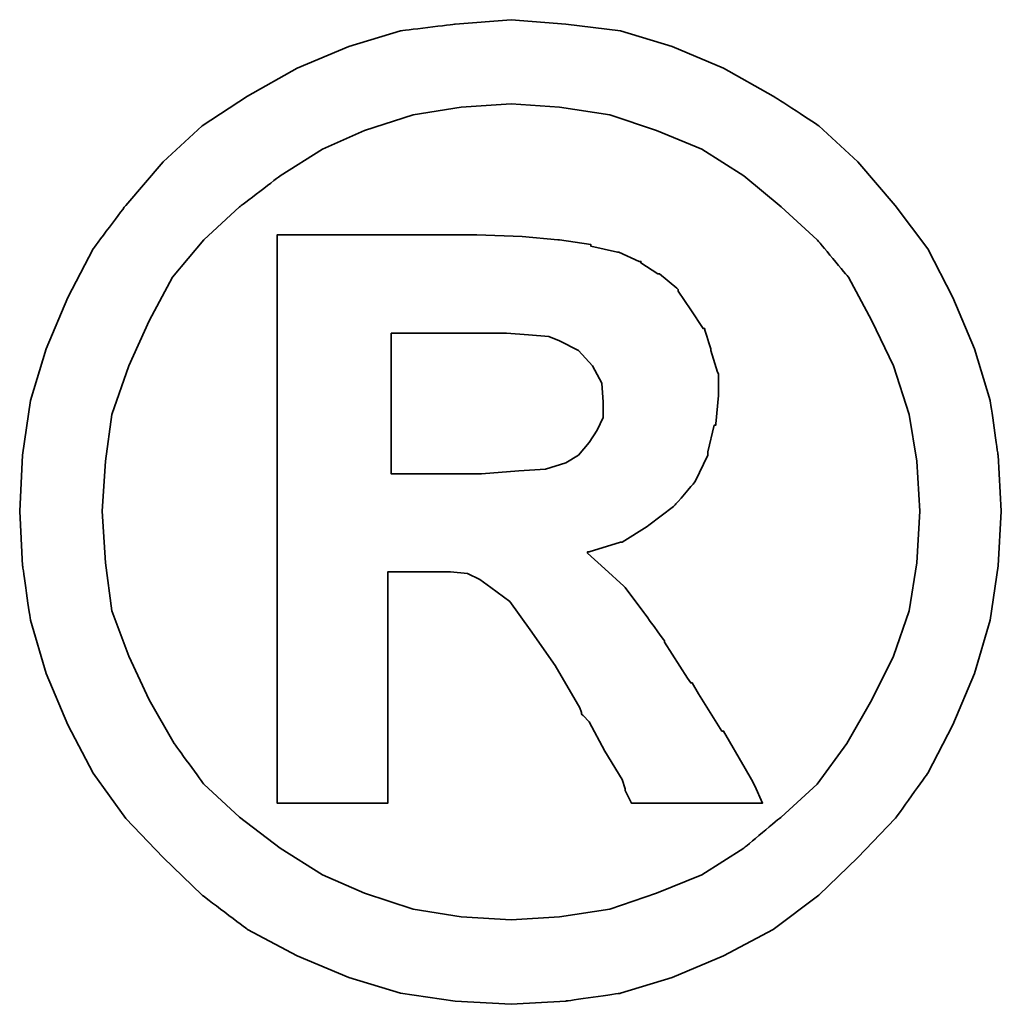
# Model space of a CAD drawing. Extents: x 14 to 593, y 42 to 129.
# Tile 47 of 48: x 178.027 to 178.69, y 89.235 to 89.9. Entities that reach past the tile are written whole.
import ezdxf

# ---------------------------------------------------------------- set-up
doc = ezdxf.new("R2010")
doc.units = 0
doc.header["$LTSCALE"] = 3
doc.header["$MEASUREMENT"] = 0
doc.layers.add('DIM', color=4, linetype='CONTINUOUS')
doc.layers.add('layer 1', color=7, linetype='CONTINUOUS')

# ---------------------------------------------------------------- blocks, each defined once
blk = doc.blocks.new('TBI MOTION logo(完整正式版)')
at = {"layer": 'layer 1', "color": 22, "lineweight": 35}
for points, knots in [([(81.20634, 4.98624), (81.20634, 4.98624), (81.18649, 5.32862), (81.18649, 5.32862), (81.18649, 5.32862), (81.18649, 5.32862), (81.13886, 5.66206), (81.13886, 5.66206), (81.13886, 5.66206), (81.13886, 5.66206), (81.04359, 5.97764), (81.04359, 5.97764), (81.04359, 5.97764), (81.04359, 5.97764), (80.91061, 6.29124), (80.91061, 6.29124), (80.91061, 6.29124), (80.91061, 6.29124), (80.75778, 6.58697), (80.75778, 6.58697), (80.75778, 6.58697), (80.75778, 6.58697), (80.5593, 6.85294), (80.5593, 6.85294), (80.5593, 6.85294), (80.5593, 6.85294), (80.33105, 7.1189), (80.33105, 7.1189), (80.33105, 7.1189), (80.33105, 7.1189), (80.09287, 7.33921), (80.09287, 7.33921), (80.09287, 7.33921), (80.09287, 7.33921), (79.815, 7.51982), (79.815, 7.51982), (79.815, 7.51982), (79.815, 7.51982), (79.51133, 7.69051), (79.51133, 7.69051), (79.51133, 7.69051), (79.51133, 7.69051), (79.19773, 7.8235), (79.19773, 7.8235), (79.19773, 7.8235), (79.19773, 7.8235), (78.88215, 7.91877), (78.88215, 7.91877), (78.88215, 7.91877), (78.88215, 7.91877), (78.54871, 7.95846), (78.54871, 7.95846), (78.54871, 7.95846), (78.54871, 7.95846), (78.21526, 7.98625), (78.21526, 7.98625), (78.21526, 7.98625), (78.21526, 7.98625), (77.87388, 7.95846), (77.87388, 7.95846), (77.87388, 7.95846), (77.87388, 7.95846), (77.54044, 7.91877), (77.54044, 7.91877), (77.54044, 7.91877), (77.54044, 7.91877), (77.22485, 7.8235), (77.22485, 7.8235), (77.22485, 7.8235), (77.22485, 7.8235), (76.91027, 7.69051), (76.91027, 7.69051), (76.91027, 7.69051), (76.91027, 7.69051), (76.6056, 7.51982), (76.6056, 7.51982), (76.6056, 7.51982), (76.6056, 7.51982), (76.32972, 7.33921), (76.32972, 7.33921), (76.32972, 7.33921), (76.32972, 7.33921), (76.09154, 7.1189), (76.09154, 7.1189), (76.09154, 7.1189), (76.09154, 7.1189), (75.86329, 6.85294), (75.86329, 6.85294), (75.86329, 6.85294), (75.86329, 6.85294), (75.66382, 6.58697), (75.66382, 6.58697), (75.66382, 6.58697), (75.66382, 6.58697), (75.51099, 6.29124), (75.51099, 6.29124), (75.51099, 6.29124), (75.51099, 6.29124), (75.37702, 5.97764), (75.37702, 5.97764), (75.37702, 5.97764), (75.37702, 5.97764), (75.28175, 5.66206), (75.28175, 5.66206), (75.28175, 5.66206), (75.28175, 5.66206), (75.23411, 5.32862), (75.23411, 5.32862), (75.23411, 5.32862), (75.23411, 5.32862), (75.21625, 4.98624), (75.21625, 4.98624), (75.21625, 4.98624), (75.21625, 4.98624), (75.23411, 4.6528), (75.23411, 4.6528), (75.23411, 4.6528), (75.23411, 4.6528), (75.28175, 4.32035), (75.28175, 4.32035), (75.28175, 4.32035), (75.28175, 4.32035), (75.37702, 3.99583), (75.37702, 3.99583), (75.37702, 3.99583), (75.37702, 3.99583), (75.51099, 3.68224), (75.51099, 3.68224), (75.51099, 3.68224), (75.51099, 3.68224), (75.66382, 3.38749), (75.66382, 3.38749), (75.66382, 3.38749), (75.66382, 3.38749), (75.86329, 3.10963), (75.86329, 3.10963), (75.86329, 3.10963), (75.86329, 3.10963), (76.09154, 2.87145), (76.09154, 2.87145), (76.09154, 2.87145), (76.09154, 2.87145), (76.32972, 2.6432), (76.32972, 2.6432), (76.32972, 2.6432), (76.32972, 2.6432), (76.6056, 2.43381), (76.6056, 2.43381), (76.6056, 2.43381), (76.6056, 2.43381), (76.91027, 2.27205), (76.91027, 2.27205), (76.91027, 2.27205), (76.91027, 2.27205), (77.22485, 2.13906), (77.22485, 2.13906), (77.22485, 2.13906), (77.22485, 2.13906), (77.54044, 2.0438), (77.54044, 2.0438), (77.54044, 2.0438), (77.54044, 2.0438), (77.87388, 1.99616), (77.87388, 1.99616), (77.87388, 1.99616), (77.87388, 1.99616), (78.21526, 1.97631), (78.21526, 1.97631), (78.21526, 1.97631), (78.21526, 1.97631), (78.54871, 1.99616), (78.54871, 1.99616), (78.54871, 1.99616), (78.54871, 1.99616), (78.88215, 2.0438), (78.88215, 2.0438), (78.88215, 2.0438), (78.88215, 2.0438), (79.19773, 2.13906), (79.19773, 2.13906), (79.19773, 2.13906), (79.19773, 2.13906), (79.51133, 2.27205), (79.51133, 2.27205), (79.51133, 2.27205), (79.51133, 2.27205), (79.815, 2.43381), (79.815, 2.43381), (79.815, 2.43381), (79.815, 2.43381), (80.09287, 2.6432), (80.09287, 2.6432), (80.09287, 2.6432), (80.09287, 2.6432), (80.33105, 2.87145), (80.33105, 2.87145), (80.33105, 2.87145), (80.33105, 2.87145), (80.5593, 3.10963), (80.5593, 3.10963), (80.5593, 3.10963), (80.5593, 3.10963), (80.75778, 3.38749), (80.75778, 3.38749), (80.75778, 3.38749), (80.75778, 3.38749), (80.91061, 3.68224), (80.91061, 3.68224), (80.91061, 3.68224), (80.91061, 3.68224), (81.04359, 3.99583), (81.04359, 3.99583), (81.04359, 3.99583), (81.04359, 3.99583), (81.13886, 4.32035), (81.13886, 4.32035), (81.13886, 4.32035), (81.13886, 4.32035), (81.18649, 4.6528), (81.18649, 4.6528), (81.18649, 4.6528), (81.18649, 4.6528), (81.20634, 4.98624), (81.20634, 4.98624)], [0, 0, 0, 0, 0.0178571, 0.0178571, 0.0178571, 0.0178572, 0.0357143, 0.0357143, 0.0357143, 0.0357143, 0.0535714, 0.0535714, 0.0535714, 0.0535714, 0.0714286, 0.0714286, 0.0714286, 0.0714286, 0.0892857, 0.0892857, 0.0892857, 0.0892857, 0.1071429, 0.1071429, 0.1071429, 0.1071429, 0.125, 0.125, 0.125, 0.125, 0.1428571, 0.1428571, 0.1428571, 0.1428572, 0.1607143, 0.1607143, 0.1607143, 0.1607143, 0.1785714, 0.1785714, 0.1785714, 0.1785714, 0.1964286, 0.1964286, 0.1964286, 0.1964286, 0.2142857, 0.2142857, 0.2142857, 0.2142857, 0.2321429, 0.2321429, 0.2321429, 0.2321429, 0.25, 0.25, 0.25, 0.25, 0.2678571, 0.2678571, 0.2678571, 0.2678572, 0.2857143, 0.2857143, 0.2857143, 0.2857143, 0.3035714, 0.3035714, 0.3035714, 0.3035714, 0.3214286, 0.3214286, 0.3214286, 0.3214286, 0.3392857, 0.3392857, 0.3392857, 0.3392857, 0.3571429, 0.3571429, 0.3571429, 0.3571429, 0.375, 0.375, 0.375, 0.375, 0.3928571, 0.3928571, 0.3928571, 0.3928572, 0.4107143, 0.4107143, 0.4107143, 0.4107143, 0.4285714, 0.4285714, 0.4285714, 0.4285714, 0.4464286, 0.4464286, 0.4464286, 0.4464286, 0.4642857, 0.4642857, 0.4642857, 0.4642857, 0.4821429, 0.4821429, 0.4821429, 0.4821429, 0.5, 0.5, 0.5, 0.5, 0.5178571, 0.5178571, 0.5178571, 0.5178572, 0.5357143, 0.5357143, 0.5357143, 0.5357143, 0.5535714, 0.5535714, 0.5535714, 0.5535714, 0.5714286, 0.5714286, 0.5714286, 0.5714286, 0.5892857, 0.5892857, 0.5892857, 0.5892857, 0.6071429, 0.6071429, 0.6071429, 0.6071429, 0.625, 0.625, 0.625, 0.625, 0.6428571, 0.6428571, 0.6428571, 0.6428572, 0.6607143, 0.6607143, 0.6607143, 0.6607143, 0.6785714, 0.6785714, 0.6785714, 0.6785714, 0.6964286, 0.6964286, 0.6964286, 0.6964286, 0.7142857, 0.7142857, 0.7142857, 0.7142857, 0.7321429, 0.7321429, 0.7321429, 0.7321429, 0.75, 0.75, 0.75, 0.75, 0.7678571, 0.7678571, 0.7678571, 0.7678572, 0.7857143, 0.7857143, 0.7857143, 0.7857143, 0.8035714, 0.8035714, 0.8035714, 0.8035714, 0.8214286, 0.8214286, 0.8214286, 0.8214286, 0.8392857, 0.8392857, 0.8392857, 0.8392857, 0.8571429, 0.8571429, 0.8571429, 0.8571429, 0.875, 0.875, 0.875, 0.875, 0.8928571, 0.8928571, 0.8928571, 0.8928572, 0.9107143, 0.9107143, 0.9107143, 0.9107143, 0.9285714, 0.9285714, 0.9285714, 0.9285714, 0.9464286, 0.9464286, 0.9464286, 0.9464286, 0.9642857, 0.9642857, 0.9642857, 0.9642857, 0.9821429, 0.9821429, 0.9821429, 0.9821429, 1, 1, 1, 1]), ([(80.71014, 4.98624), (80.71014, 4.98624), (80.69129, 5.29091), (80.69129, 5.29091), (80.69129, 5.29091), (80.69129, 5.29091), (80.64464, 5.57672), (80.64464, 5.57672), (80.64464, 5.57672), (80.64464, 5.57672), (80.54937, 5.87245), (80.54937, 5.87245), (80.54937, 5.87245), (80.54937, 5.87245), (80.41639, 6.14833), (80.41639, 6.14833), (80.41639, 6.14833), (80.41639, 6.14833), (80.27349, 6.41429), (80.27349, 6.41429), (80.27349, 6.41429), (80.27349, 6.41429), (80.08295, 6.64255), (80.08295, 6.64255), (80.08295, 6.64255), (80.08295, 6.64255), (79.86264, 6.84301), (79.86264, 6.84301), (79.86264, 6.84301), (79.86264, 6.84301), (79.63439, 7.03355), (79.63439, 7.03355), (79.63439, 7.03355), (79.63439, 7.03355), (79.37835, 7.1963), (79.37835, 7.1963), (79.37835, 7.1963), (79.37835, 7.1963), (79.10246, 7.30944), (79.10246, 7.30944), (79.10246, 7.30944), (79.10246, 7.30944), (78.81665, 7.40471), (78.81665, 7.40471), (78.81665, 7.40471), (78.81665, 7.40471), (78.511, 7.45234), (78.511, 7.45234), (78.511, 7.45234), (78.511, 7.45234), (78.21526, 7.47219), (78.21526, 7.47219), (78.21526, 7.47219), (78.21526, 7.47219), (77.9106, 7.45234), (77.9106, 7.45234), (77.9106, 7.45234), (77.9106, 7.45234), (77.61685, 7.40471), (77.61685, 7.40471), (77.61685, 7.40471), (77.61685, 7.40471), (77.32012, 7.30944), (77.32012, 7.30944), (77.32012, 7.30944), (77.32012, 7.30944), (77.06309, 7.1963), (77.06309, 7.1963), (77.06309, 7.1963), (77.06309, 7.1963), (76.80606, 7.03355), (76.80606, 7.03355), (76.80606, 7.03355), (76.80606, 7.03355), (76.55797, 6.84301), (76.55797, 6.84301), (76.55797, 6.84301), (76.55797, 6.84301), (76.34063, 6.64255), (76.34063, 6.64255), (76.34063, 6.64255), (76.34063, 6.64255), (76.1491, 6.41429), (76.1491, 6.41429), (76.1491, 6.41429), (76.1491, 6.41429), (76.0062, 6.14833), (76.0062, 6.14833), (76.0062, 6.14833), (76.0062, 6.14833), (75.88314, 5.87245), (75.88314, 5.87245), (75.88314, 5.87245), (75.88314, 5.87245), (75.77794, 5.57672), (75.77794, 5.57672), (75.77794, 5.57672), (75.77794, 5.57672), (75.73924, 5.29091), (75.73924, 5.29091), (75.73924, 5.29091), (75.73924, 5.29091), (75.72039, 4.98624), (75.72039, 4.98624), (75.72039, 4.98624), (75.72039, 4.98624), (75.73924, 4.67165), (75.73924, 4.67165), (75.73924, 4.67165), (75.73924, 4.67165), (75.77794, 4.37791), (75.77794, 4.37791), (75.77794, 4.37791), (75.77794, 4.37791), (75.88314, 4.10102), (75.88314, 4.10102), (75.88314, 4.10102), (75.88314, 4.10102), (76.0062, 3.83407), (76.0062, 3.83407), (76.0062, 3.83407), (76.0062, 3.83407), (76.15902, 3.56811), (76.15902, 3.56811), (76.15902, 3.56811), (76.15902, 3.56811), (76.34063, 3.32001), (76.34063, 3.32001), (76.34063, 3.32001), (76.34063, 3.32001), (76.55797, 3.11955), (76.55797, 3.11955), (76.55797, 3.11955), (76.55797, 3.11955), (76.80606, 2.92901), (76.80606, 2.92901), (76.80606, 2.92901), (76.80606, 2.92901), (77.06309, 2.76725), (77.06309, 2.76725), (77.06309, 2.76725), (77.06309, 2.76725), (77.32012, 2.65412), (77.32012, 2.65412), (77.32012, 2.65412), (77.32012, 2.65412), (77.61685, 2.55786), (77.61685, 2.55786), (77.61685, 2.55786), (77.61685, 2.55786), (77.9106, 2.51022), (77.9106, 2.51022), (77.9106, 2.51022), (77.9106, 2.51022), (78.21526, 2.49137), (78.21526, 2.49137), (78.21526, 2.49137), (78.21526, 2.49137), (78.511, 2.51022), (78.511, 2.51022), (78.511, 2.51022), (78.511, 2.51022), (78.81665, 2.55786), (78.81665, 2.55786), (78.81665, 2.55786), (78.81665, 2.55786), (79.10246, 2.65412), (79.10246, 2.65412), (79.10246, 2.65412), (79.10246, 2.65412), (79.37835, 2.76725), (79.37835, 2.76725), (79.37835, 2.76725), (79.37835, 2.76725), (79.63439, 2.92901), (79.63439, 2.92901), (79.63439, 2.92901), (79.63439, 2.92901), (79.86264, 3.11955), (79.86264, 3.11955), (79.86264, 3.11955), (79.86264, 3.11955), (80.08295, 3.32001), (80.08295, 3.32001), (80.08295, 3.32001), (80.08295, 3.32001), (80.26356, 3.56811), (80.26356, 3.56811), (80.26356, 3.56811), (80.26356, 3.56811), (80.41639, 3.83407), (80.41639, 3.83407), (80.41639, 3.83407), (80.41639, 3.83407), (80.54937, 4.10102), (80.54937, 4.10102), (80.54937, 4.10102), (80.54937, 4.10102), (80.64464, 4.37791), (80.64464, 4.37791), (80.64464, 4.37791), (80.64464, 4.37791), (80.69129, 4.67165), (80.69129, 4.67165), (80.69129, 4.67165), (80.69129, 4.67165), (80.71014, 4.98624), (80.71014, 4.98624)], [0, 0, 0, 0, 0.0192308, 0.0192308, 0.0192308, 0.0192308, 0.0384615, 0.0384615, 0.0384615, 0.0384615, 0.0576923, 0.0576923, 0.0576923, 0.0576923, 0.0769231, 0.0769231, 0.0769231, 0.0769231, 0.0961538, 0.0961538, 0.0961538, 0.0961539, 0.1153846, 0.1153846, 0.1153846, 0.1153846, 0.1346154, 0.1346154, 0.1346154, 0.1346154, 0.1538462, 0.1538462, 0.1538462, 0.1538462, 0.1730769, 0.1730769, 0.1730769, 0.1730769, 0.1923077, 0.1923077, 0.1923077, 0.1923077, 0.2115385, 0.2115385, 0.2115385, 0.2115385, 0.2307692, 0.2307692, 0.2307692, 0.2307692, 0.25, 0.25, 0.25, 0.25, 0.2692308, 0.2692308, 0.2692308, 0.2692308, 0.2884615, 0.2884615, 0.2884615, 0.2884615, 0.3076923, 0.3076923, 0.3076923, 0.3076923, 0.3269231, 0.3269231, 0.3269231, 0.3269231, 0.3461538, 0.3461538, 0.3461538, 0.3461539, 0.3653846, 0.3653846, 0.3653846, 0.3653846, 0.3846154, 0.3846154, 0.3846154, 0.3846154, 0.4038462, 0.4038462, 0.4038462, 0.4038462, 0.4230769, 0.4230769, 0.4230769, 0.4230769, 0.4423077, 0.4423077, 0.4423077, 0.4423077, 0.4615385, 0.4615385, 0.4615385, 0.4615385, 0.4807692, 0.4807692, 0.4807692, 0.4807692, 0.5, 0.5, 0.5, 0.5, 0.5192308, 0.5192308, 0.5192308, 0.5192308, 0.5384615, 0.5384615, 0.5384615, 0.5384615, 0.5576923, 0.5576923, 0.5576923, 0.5576923, 0.5769231, 0.5769231, 0.5769231, 0.5769231, 0.5961538, 0.5961538, 0.5961538, 0.5961539, 0.6153846, 0.6153846, 0.6153846, 0.6153846, 0.6346154, 0.6346154, 0.6346154, 0.6346154, 0.6538462, 0.6538462, 0.6538462, 0.6538462, 0.6730769, 0.6730769, 0.6730769, 0.6730769, 0.6923077, 0.6923077, 0.6923077, 0.6923077, 0.7115385, 0.7115385, 0.7115385, 0.7115385, 0.7307692, 0.7307692, 0.7307692, 0.7307692, 0.75, 0.75, 0.75, 0.75, 0.7692308, 0.7692308, 0.7692308, 0.7692308, 0.7884615, 0.7884615, 0.7884615, 0.7884615, 0.8076923, 0.8076923, 0.8076923, 0.8076923, 0.8269231, 0.8269231, 0.8269231, 0.8269231, 0.8461538, 0.8461538, 0.8461538, 0.8461539, 0.8653846, 0.8653846, 0.8653846, 0.8653846, 0.8846154, 0.8846154, 0.8846154, 0.8846154, 0.9038462, 0.9038462, 0.9038462, 0.9038462, 0.9230769, 0.9230769, 0.9230769, 0.9230769, 0.9423077, 0.9423077, 0.9423077, 0.9423077, 0.9615385, 0.9615385, 0.9615385, 0.9615385, 0.9807692, 0.9807692, 0.9807692, 0.9807692, 1, 1, 1, 1]), ([(76.78721, 3.2823), (76.78721, 3.2823), (76.78721, 3.32001), (76.78721, 3.32001), (76.78721, 3.32001), (76.78721, 3.32001), (76.78721, 3.42422), (76.78721, 3.42422), (76.78721, 3.42422), (76.78721, 3.42422), (76.78721, 3.59689), (76.78721, 3.59689), (76.78721, 3.59689), (76.78721, 3.59689), (76.78721, 3.80529), (76.78721, 3.80529), (76.78721, 3.80529), (76.78721, 3.80529), (76.78721, 4.0524), (76.78721, 4.0524), (76.78721, 4.0524), (76.78721, 4.0524), (76.78721, 4.32035), (76.78721, 4.32035), (76.78721, 4.32035), (76.78721, 4.32035), (76.78721, 4.92868), (76.78721, 4.92868), (76.78721, 4.92868), (76.78721, 4.92868), (76.78721, 5.53801), (76.78721, 5.53801), (76.78721, 5.53801), (76.78721, 5.53801), (76.78721, 5.82482), (76.78721, 5.82482), (76.78721, 5.82482), (76.78721, 5.82482), (76.78721, 6.07291), (76.78721, 6.07291), (76.78721, 6.07291), (76.78721, 6.07291), (76.78721, 6.30017), (76.78721, 6.30017), (76.78721, 6.30017), (76.78721, 6.30017), (76.78721, 6.45399), (76.78721, 6.45399), (76.78721, 6.45399), (76.78721, 6.45399), (76.78721, 6.5572), (76.78721, 6.5572), (76.78721, 6.5572), (76.78721, 6.5572), (76.78721, 6.59689), (76.78721, 6.59689), (76.78721, 6.59689), (76.78721, 6.59689), (76.78721, 6.67232), (76.78721, 6.67232), (76.78721, 6.67232), (76.78721, 6.67232), (76.8537, 6.67232), (76.8537, 6.67232), (76.8537, 6.67232), (76.8537, 6.67232), (76.87355, 6.67232), (76.87355, 6.67232), (76.87355, 6.67232), (76.87355, 6.67232), (76.91027, 6.67232), (76.91027, 6.67232), (76.91027, 6.67232), (76.91027, 6.67232), (77.04424, 6.67232), (77.04424, 6.67232), (77.04424, 6.67232), (77.04424, 6.67232), (77.22485, 6.67232), (77.22485, 6.67232), (77.22485, 6.67232), (77.22485, 6.67232), (77.43524, 6.67232), (77.43524, 6.67232), (77.43524, 6.67232), (77.43524, 6.67232), (77.65357, 6.67232), (77.65357, 6.67232), (77.65357, 6.67232), (77.65357, 6.67232), (77.82625, 6.67232), (77.82625, 6.67232), (77.82625, 6.67232), (77.82625, 6.67232), (77.94037, 6.67232), (77.94037, 6.67232), (77.94037, 6.67232), (77.94037, 6.67232), (77.97709, 6.67232), (77.97709, 6.67232), (77.97709, 6.67232), (77.97709, 6.67232), (77.99694, 6.67232), (77.99694, 6.67232), (77.99694, 6.67232), (77.99694, 6.67232), (78.00686, 6.67232), (78.00686, 6.67232), (78.00686, 6.67232), (78.00686, 6.67232), (78.28275, 6.6624), (78.28275, 6.6624), (78.28275, 6.6624), (78.28275, 6.6624), (78.50107, 6.64255), (78.50107, 6.64255), (78.50107, 6.64255), (78.50107, 6.64255), (78.511, 6.64255), (78.511, 6.64255), (78.511, 6.64255), (78.511, 6.64255), (78.70154, 6.61476), (78.70154, 6.61476), (78.70154, 6.61476), (78.70154, 6.61476), (78.70154, 6.60483), (78.70154, 6.60483), (78.70154, 6.60483), (78.70154, 6.60483), (78.86429, 6.56713), (78.86429, 6.56713), (78.86429, 6.56713), (78.86429, 6.56713), (78.87223, 6.56713), (78.87223, 6.56713), (78.87223, 6.56713), (78.87223, 6.56713), (78.99727, 6.51056), (78.99727, 6.51056), (78.99727, 6.51056), (78.99727, 6.51056), (79.00719, 6.51056), (79.00719, 6.51056), (79.00719, 6.51056), (79.00719, 6.51056), (79.00719, 6.50162), (79.00719, 6.50162), (79.00719, 6.50162), (79.00719, 6.50162), (79.1104, 6.43415), (79.1104, 6.43415), (79.1104, 6.43415), (79.1104, 6.43415), (79.12132, 6.43415), (79.12132, 6.43415), (79.12132, 6.43415), (79.12132, 6.43415), (79.22552, 6.34781), (79.22552, 6.34781), (79.22552, 6.34781), (79.22552, 6.34781), (79.23544, 6.33888), (79.23544, 6.33888), (79.23544, 6.33888), (79.23544, 6.33888), (79.23544, 6.32895), (79.23544, 6.32895), (79.23544, 6.32895), (79.23544, 6.32895), (79.31087, 6.21483), (79.31087, 6.21483), (79.31087, 6.21483), (79.31087, 6.21483), (79.38629, 6.1007), (79.38629, 6.1007), (79.38629, 6.1007), (79.38629, 6.1007), (79.3972, 6.1007), (79.3972, 6.1007), (79.3972, 6.1007), (79.3972, 6.1007), (79.3972, 6.09078), (79.3972, 6.09078), (79.3972, 6.09078), (79.3972, 6.09078), (79.43392, 5.97764), (79.43392, 5.97764), (79.43392, 5.97764), (79.43392, 5.97764), (79.43392, 5.96772), (79.43392, 5.96772), (79.43392, 5.96772), (79.43392, 5.96772), (79.47362, 5.83474), (79.47362, 5.83474), (79.47362, 5.83474), (79.47362, 5.83474), (79.48156, 5.82482), (79.48156, 5.82482), (79.48156, 5.82482), (79.48156, 5.82482), (79.48156, 5.69977), (79.48156, 5.69977), (79.48156, 5.69977), (79.48156, 5.69977), (79.48156, 5.69183), (79.48156, 5.69183), (79.48156, 5.69183), (79.48156, 5.69183), (79.4637, 5.51915), (79.4637, 5.51915), (79.4637, 5.51915), (79.4637, 5.51915), (79.4637, 5.51122), (79.4637, 5.51122), (79.4637, 5.51122), (79.4637, 5.51122), (79.45377, 5.51122), (79.45377, 5.51122), (79.45377, 5.51122), (79.45377, 5.51122), (79.41507, 5.34847), (79.41507, 5.34847), (79.41507, 5.34847), (79.41507, 5.34847), (79.41507, 5.33854), (79.41507, 5.33854), (79.41507, 5.33854), (79.41507, 5.33854), (79.41507, 5.32862), (79.41507, 5.32862), (79.41507, 5.32862), (79.41507, 5.32862), (79.33865, 5.16785), (79.33865, 5.16785), (79.33865, 5.16785), (79.33865, 5.16785), (79.33071, 5.15693), (79.33071, 5.15693), (79.33071, 5.15693), (79.33071, 5.15693), (79.2156, 5.02495), (79.2156, 5.02495), (79.2156, 5.02495), (79.2156, 5.02495), (79.20567, 5.01502), (79.20567, 5.01502), (79.20567, 5.01502), (79.20567, 5.01502), (79.05483, 4.89991), (79.05483, 4.89991), (79.05483, 4.89991), (79.05483, 4.89991), (79.04491, 4.89197), (79.04491, 4.89197), (79.04491, 4.89197), (79.04491, 4.89197), (78.89208, 4.7967), (78.89208, 4.7967), (78.89208, 4.7967), (78.89208, 4.7967), (78.88215, 4.7967), (78.88215, 4.7967), (78.88215, 4.7967), (78.88215, 4.7967), (78.69161, 4.73913), (78.69161, 4.73913), (78.69161, 4.73913), (78.69161, 4.73913), (78.68169, 4.73913), (78.68169, 4.73913), (78.68169, 4.73913), (78.68169, 4.73913), (78.68169, 4.72921), (78.68169, 4.72921), (78.68169, 4.72921), (78.68169, 4.72921), (78.78688, 4.63394), (78.78688, 4.63394), (78.78688, 4.63394), (78.78688, 4.63394), (78.902, 4.52875), (78.902, 4.52875), (78.902, 4.52875), (78.902, 4.52875), (78.91093, 4.52081), (78.91093, 4.52081), (78.91093, 4.52081), (78.91093, 4.52081), (79.02506, 4.36798), (79.02506, 4.36798), (79.02506, 4.36798), (79.02506, 4.36798), (79.1501, 4.1953), (79.1501, 4.1953), (79.1501, 4.1953), (79.1501, 4.1953), (79.1501, 4.18736), (79.1501, 4.18736), (79.1501, 4.18736), (79.1501, 4.18736), (79.29201, 3.96705), (79.29201, 3.96705), (79.29201, 3.96705), (79.29201, 3.96705), (79.31087, 3.93828), (79.31087, 3.93828), (79.31087, 3.93828), (79.31087, 3.93828), (79.32079, 3.93828), (79.32079, 3.93828), (79.32079, 3.93828), (79.32079, 3.93828), (79.3585, 3.87178), (79.3585, 3.87178), (79.3585, 3.87178), (79.3585, 3.87178), (79.50141, 3.64353), (79.50141, 3.64353), (79.50141, 3.64353), (79.50141, 3.64353), (79.51133, 3.64353), (79.51133, 3.64353), (79.51133, 3.64353), (79.51133, 3.64353), (79.64431, 3.41528), (79.64431, 3.41528), (79.64431, 3.41528), (79.64431, 3.41528), (79.68202, 3.3478), (79.68202, 3.3478), (79.68202, 3.3478), (79.68202, 3.3478), (79.70187, 3.31009), (79.70187, 3.31009), (79.70187, 3.31009), (79.70187, 3.31009), (79.7495, 3.2049), (79.7495, 3.2049), (79.7495, 3.2049), (79.7495, 3.2049), (79.64431, 3.2049), (79.64431, 3.2049), (79.64431, 3.2049), (79.64431, 3.2049), (79.62546, 3.2049), (79.62546, 3.2049), (79.62546, 3.2049), (79.62546, 3.2049), (79.53912, 3.2049), (79.53912, 3.2049), (79.53912, 3.2049), (79.53912, 3.2049), (79.31087, 3.2049), (79.31087, 3.2049), (79.31087, 3.2049), (79.31087, 3.2049), (79.08262, 3.2049), (79.08262, 3.2049), (79.08262, 3.2049), (79.08262, 3.2049), (79.00719, 3.2049), (79.00719, 3.2049), (79.00719, 3.2049), (79.00719, 3.2049), (78.98735, 3.2049), (78.98735, 3.2049), (78.98735, 3.2049), (78.98735, 3.2049), (78.94964, 3.2049), (78.94964, 3.2049), (78.94964, 3.2049), (78.94964, 3.2049), (78.92979, 3.24459), (78.92979, 3.24459), (78.92979, 3.24459), (78.92979, 3.24459), (78.91093, 3.2823), (78.91093, 3.2823), (78.91093, 3.2823), (78.91093, 3.2823), (78.91093, 3.29223), (78.91093, 3.29223), (78.91093, 3.29223), (78.91093, 3.29223), (78.89208, 3.3478), (78.89208, 3.3478), (78.89208, 3.3478), (78.89208, 3.3478), (78.78688, 3.52048), (78.78688, 3.52048), (78.78688, 3.52048), (78.78688, 3.52048), (78.69161, 3.7001), (78.69161, 3.7001), (78.69161, 3.7001), (78.69161, 3.7001), (78.6539, 3.7388), (78.6539, 3.7388), (78.6539, 3.7388), (78.6539, 3.7388), (78.64398, 3.74873), (78.64398, 3.74873), (78.64398, 3.74873), (78.64398, 3.74873), (78.64398, 3.75766), (78.64398, 3.75766), (78.64398, 3.75766), (78.64398, 3.75766), (78.63405, 3.78644), (78.63405, 3.78644), (78.63405, 3.78644), (78.63405, 3.78644), (78.48321, 4.04347), (78.48321, 4.04347), (78.48321, 4.04347), (78.48321, 4.04347), (78.33038, 4.2618), (78.33038, 4.2618), (78.33038, 4.2618), (78.33038, 4.2618), (78.20732, 4.43447), (78.20732, 4.43447), (78.20732, 4.43447), (78.20732, 4.43447), (78.09221, 4.52081), (78.09221, 4.52081), (78.09221, 4.52081), (78.09221, 4.52081), (78.02472, 4.56845), (78.02472, 4.56845), (78.02472, 4.56845), (78.02472, 4.56845), (77.9493, 4.60616), (77.9493, 4.60616), (77.9493, 4.60616), (77.9493, 4.60616), (77.8451, 4.61608), (77.8451, 4.61608), (77.8451, 4.61608), (77.8451, 4.61608), (77.71113, 4.61608), (77.71113, 4.61608), (77.71113, 4.61608), (77.71113, 4.61608), (77.69128, 4.61608), (77.69128, 4.61608), (77.69128, 4.61608), (77.69128, 4.61608), (77.67342, 4.61608), (77.67342, 4.61608), (77.67342, 4.61608), (77.67342, 4.61608), (77.5583, 4.61608), (77.5583, 4.61608), (77.5583, 4.61608), (77.5583, 4.61608), (77.46303, 4.61608), (77.46303, 4.61608), (77.46303, 4.61608), (77.46303, 4.61608), (77.46303, 4.54761), (77.46303, 4.54761), (77.46303, 4.54761), (77.46303, 4.54761), (77.46303, 4.47318), (77.46303, 4.47318), (77.46303, 4.47318), (77.46303, 4.47318), (77.46303, 4.24294), (77.46303, 4.24294), (77.46303, 4.24294), (77.46303, 4.24294), (77.46303, 3.99583), (77.46303, 3.99583), (77.46303, 3.99583), (77.46303, 3.99583), (77.46303, 3.72888), (77.46303, 3.72888), (77.46303, 3.72888), (77.46303, 3.72888), (77.46303, 3.51055), (77.46303, 3.51055), (77.46303, 3.51055), (77.46303, 3.51055), (77.46303, 3.42422), (77.46303, 3.42422), (77.46303, 3.42422), (77.46303, 3.42422), (77.46303, 3.35773), (77.46303, 3.35773), (77.46303, 3.35773), (77.46303, 3.35773), (77.46303, 3.30017), (77.46303, 3.30017), (77.46303, 3.30017), (77.46303, 3.30017), (77.46303, 3.2823), (77.46303, 3.2823), (77.46303, 3.2823), (77.46303, 3.2823), (77.46303, 3.2049), (77.46303, 3.2049), (77.46303, 3.2049), (77.46303, 3.2049), (77.39753, 3.2049), (77.39753, 3.2049), (77.39753, 3.2049), (77.39753, 3.2049), (77.37768, 3.2049), (77.37768, 3.2049), (77.37768, 3.2049), (77.37768, 3.2049), (77.32012, 3.2049), (77.32012, 3.2049), (77.32012, 3.2049), (77.32012, 3.2049), (77.12165, 3.2049), (77.12165, 3.2049), (77.12165, 3.2049), (77.12165, 3.2049), (76.94897, 3.2049), (76.94897, 3.2049), (76.94897, 3.2049), (76.94897, 3.2049), (76.8924, 3.2049), (76.8924, 3.2049), (76.8924, 3.2049), (76.8924, 3.2049), (76.8537, 3.2049), (76.8537, 3.2049), (76.8537, 3.2049), (76.8537, 3.2049), (76.78721, 3.2049), (76.78721, 3.2049), (76.78721, 3.2049), (76.78721, 3.2049), (76.78721, 3.2823), (76.78721, 3.2823)], [0, 0, 0, 0, 0.0074074, 0.0074074, 0.0074074, 0.0074074, 0.0148148, 0.0148148, 0.0148148, 0.0148148, 0.0222222, 0.0222222, 0.0222222, 0.0222222, 0.0296296, 0.0296296, 0.0296296, 0.0296296, 0.037037, 0.037037, 0.037037, 0.037037, 0.0444444, 0.0444444, 0.0444444, 0.0444445, 0.0518519, 0.0518519, 0.0518519, 0.0518519, 0.0592593, 0.0592593, 0.0592593, 0.0592593, 0.0666667, 0.0666667, 0.0666667, 0.0666667, 0.0740741, 0.0740741, 0.0740741, 0.0740741, 0.0814815, 0.0814815, 0.0814815, 0.0814815, 0.0888889, 0.0888889, 0.0888889, 0.0888889, 0.0962963, 0.0962963, 0.0962963, 0.0962963, 0.1037037, 0.1037037, 0.1037037, 0.1037037, 0.1111111, 0.1111111, 0.1111111, 0.1111111, 0.1185185, 0.1185185, 0.1185185, 0.1185185, 0.1259259, 0.1259259, 0.1259259, 0.1259259, 0.1333333, 0.1333333, 0.1333333, 0.1333333, 0.1407407, 0.1407407, 0.1407407, 0.1407408, 0.1481481, 0.1481481, 0.1481481, 0.1481482, 0.1555556, 0.1555556, 0.1555556, 0.1555556, 0.162963, 0.162963, 0.162963, 0.162963, 0.1703704, 0.1703704, 0.1703704, 0.1703704, 0.1777778, 0.1777778, 0.1777778, 0.1777778, 0.1851852, 0.1851852, 0.1851852, 0.1851852, 0.1925926, 0.1925926, 0.1925926, 0.1925926, 0.2, 0.2, 0.2, 0.2, 0.2074074, 0.2074074, 0.2074074, 0.2074074, 0.2148148, 0.2148148, 0.2148148, 0.2148148, 0.2222222, 0.2222222, 0.2222222, 0.2222222, 0.2296296, 0.2296296, 0.2296296, 0.2296296, 0.237037, 0.237037, 0.237037, 0.237037, 0.2444444, 0.2444444, 0.2444444, 0.2444445, 0.2518519, 0.2518519, 0.2518519, 0.2518519, 0.2592593, 0.2592593, 0.2592593, 0.2592593, 0.2666667, 0.2666667, 0.2666667, 0.2666667, 0.2740741, 0.2740741, 0.2740741, 0.2740741, 0.2814815, 0.2814815, 0.2814815, 0.2814815, 0.2888889, 0.2888889, 0.2888889, 0.2888889, 0.2962963, 0.2962963, 0.2962963, 0.2962963, 0.3037037, 0.3037037, 0.3037037, 0.3037037, 0.3111111, 0.3111111, 0.3111111, 0.3111111, 0.3185185, 0.3185185, 0.3185185, 0.3185185, 0.3259259, 0.3259259, 0.3259259, 0.3259259, 0.3333333, 0.3333333, 0.3333333, 0.3333333, 0.3407407, 0.3407407, 0.3407407, 0.3407408, 0.3481481, 0.3481481, 0.3481481, 0.3481482, 0.3555556, 0.3555556, 0.3555556, 0.3555556, 0.362963, 0.362963, 0.362963, 0.362963, 0.3703704, 0.3703704, 0.3703704, 0.3703704, 0.3777778, 0.3777778, 0.3777778, 0.3777778, 0.3851852, 0.3851852, 0.3851852, 0.3851852, 0.3925926, 0.3925926, 0.3925926, 0.3925926, 0.4, 0.4, 0.4, 0.4, 0.4074074, 0.4074074, 0.4074074, 0.4074074, 0.4148148, 0.4148148, 0.4148148, 0.4148148, 0.4222222, 0.4222222, 0.4222222, 0.4222222, 0.4296296, 0.4296296, 0.4296296, 0.4296296, 0.437037, 0.437037, 0.437037, 0.437037, 0.4444444, 0.4444444, 0.4444444, 0.4444445, 0.4518519, 0.4518519, 0.4518519, 0.4518519, 0.4592593, 0.4592593, 0.4592593, 0.4592593, 0.4666667, 0.4666667, 0.4666667, 0.4666667, 0.4740741, 0.4740741, 0.4740741, 0.4740741, 0.4814815, 0.4814815, 0.4814815, 0.4814815, 0.4888889, 0.4888889, 0.4888889, 0.4888889, 0.4962963, 0.4962963, 0.4962963, 0.4962963, 0.5037037, 0.5037037, 0.5037037, 0.5037037, 0.5111111, 0.5111111, 0.5111111, 0.5111111, 0.5185185, 0.5185185, 0.5185185, 0.5185185, 0.5259259, 0.5259259, 0.5259259, 0.5259259, 0.5333333, 0.5333333, 0.5333333, 0.5333333, 0.5407407, 0.5407407, 0.5407407, 0.5407408, 0.5481481, 0.5481481, 0.5481481, 0.5481482, 0.5555556, 0.5555556, 0.5555556, 0.5555556, 0.562963, 0.562963, 0.562963, 0.562963, 0.5703704, 0.5703704, 0.5703704, 0.5703704, 0.5777778, 0.5777778, 0.5777778, 0.5777778, 0.5851852, 0.5851852, 0.5851852, 0.5851852, 0.5925926, 0.5925926, 0.5925926, 0.5925926, 0.6, 0.6, 0.6, 0.6, 0.6074074, 0.6074074, 0.6074074, 0.6074074, 0.6148148, 0.6148148, 0.6148148, 0.6148148, 0.6222222, 0.6222222, 0.6222222, 0.6222222, 0.6296296, 0.6296296, 0.6296296, 0.6296296, 0.637037, 0.637037, 0.637037, 0.637037, 0.6444444, 0.6444444, 0.6444444, 0.6444445, 0.6518519, 0.6518519, 0.6518519, 0.6518519, 0.6592593, 0.6592593, 0.6592593, 0.6592593, 0.6666667, 0.6666667, 0.6666667, 0.6666667, 0.6740741, 0.6740741, 0.6740741, 0.6740741, 0.6814815, 0.6814815, 0.6814815, 0.6814815, 0.6888889, 0.6888889, 0.6888889, 0.6888889, 0.6962963, 0.6962963, 0.6962963, 0.6962963, 0.7037037, 0.7037037, 0.7037037, 0.7037037, 0.7111111, 0.7111111, 0.7111111, 0.7111111, 0.7185185, 0.7185185, 0.7185185, 0.7185185, 0.7259259, 0.7259259, 0.7259259, 0.7259259, 0.7333333, 0.7333333, 0.7333333, 0.7333333, 0.7407407, 0.7407407, 0.7407407, 0.7407408, 0.7481481, 0.7481481, 0.7481481, 0.7481482, 0.7555556, 0.7555556, 0.7555556, 0.7555556, 0.762963, 0.762963, 0.762963, 0.762963, 0.7703704, 0.7703704, 0.7703704, 0.7703704, 0.7777778, 0.7777778, 0.7777778, 0.7777778, 0.7851852, 0.7851852, 0.7851852, 0.7851852, 0.7925926, 0.7925926, 0.7925926, 0.7925926, 0.8, 0.8, 0.8, 0.8, 0.8074074, 0.8074074, 0.8074074, 0.8074074, 0.8148148, 0.8148148, 0.8148148, 0.8148148, 0.8222222, 0.8222222, 0.8222222, 0.8222222, 0.8296296, 0.8296296, 0.8296296, 0.8296296, 0.837037, 0.837037, 0.837037, 0.837037, 0.8444444, 0.8444444, 0.8444444, 0.8444445, 0.8518519, 0.8518519, 0.8518519, 0.8518519, 0.8592593, 0.8592593, 0.8592593, 0.8592593, 0.8666667, 0.8666667, 0.8666667, 0.8666667, 0.8740741, 0.8740741, 0.8740741, 0.8740741, 0.8814815, 0.8814815, 0.8814815, 0.8814815, 0.8888889, 0.8888889, 0.8888889, 0.8888889, 0.8962963, 0.8962963, 0.8962963, 0.8962963, 0.9037037, 0.9037037, 0.9037037, 0.9037037, 0.9111111, 0.9111111, 0.9111111, 0.9111111, 0.9185185, 0.9185185, 0.9185185, 0.9185185, 0.9259259, 0.9259259, 0.9259259, 0.9259259, 0.9333333, 0.9333333, 0.9333333, 0.9333333, 0.9407407, 0.9407407, 0.9407407, 0.9407408, 0.9481481, 0.9481481, 0.9481481, 0.9481482, 0.9555556, 0.9555556, 0.9555556, 0.9555556, 0.962963, 0.962963, 0.962963, 0.962963, 0.9703704, 0.9703704, 0.9703704, 0.9703704, 0.9777778, 0.9777778, 0.9777778, 0.9777778, 0.9851852, 0.9851852, 0.9851852, 0.9851852, 0.9925926, 0.9925926, 0.9925926, 0.9925926, 1, 1, 1, 1]), ([(77.48288, 6.07291), (77.48288, 6.07291), (77.48288, 5.99551), (77.48288, 5.99551), (77.48288, 5.99551), (77.48288, 5.99551), (77.48288, 5.82482), (77.48288, 5.82482), (77.48288, 5.82482), (77.48288, 5.82482), (77.48288, 5.63328), (77.48288, 5.63328), (77.48288, 5.63328), (77.48288, 5.63328), (77.48288, 5.46358), (77.48288, 5.46358), (77.48288, 5.46358), (77.48288, 5.46358), (77.48288, 5.29091), (77.48288, 5.29091), (77.48288, 5.29091), (77.48288, 5.29091), (77.48288, 5.21449), (77.48288, 5.21449), (77.48288, 5.21449), (77.48288, 5.21449), (77.50074, 5.21449), (77.50074, 5.21449), (77.50074, 5.21449), (77.50074, 5.21449), (77.71113, 5.21449), (77.71113, 5.21449), (77.71113, 5.21449), (77.71113, 5.21449), (77.94037, 5.21449), (77.94037, 5.21449), (77.94037, 5.21449), (77.94037, 5.21449), (78.01579, 5.21449), (78.01579, 5.21449), (78.01579, 5.21449), (78.01579, 5.21449), (78.03465, 5.21449), (78.03465, 5.21449), (78.03465, 5.21449), (78.03465, 5.21449), (78.2629, 5.23335), (78.2629, 5.23335), (78.2629, 5.23335), (78.2629, 5.23335), (78.42565, 5.24327), (78.42565, 5.24327), (78.42565, 5.24327), (78.42565, 5.24327), (78.54871, 5.28098), (78.54871, 5.28098), (78.54871, 5.28098), (78.54871, 5.28098), (78.62611, 5.32862), (78.62611, 5.32862), (78.62611, 5.32862), (78.62611, 5.32862), (78.69161, 5.40503), (78.69161, 5.40503), (78.69161, 5.40503), (78.69161, 5.40503), (78.73925, 5.48145), (78.73925, 5.48145), (78.73925, 5.48145), (78.73925, 5.48145), (78.77696, 5.55885), (78.77696, 5.55885), (78.77696, 5.55885), (78.77696, 5.55885), (78.77696, 5.65214), (78.77696, 5.65214), (78.77696, 5.65214), (78.77696, 5.65214), (78.76902, 5.76726), (78.76902, 5.76726), (78.76902, 5.76726), (78.76902, 5.76726), (78.71146, 5.87245), (78.71146, 5.87245), (78.71146, 5.87245), (78.71146, 5.87245), (78.62611, 5.96772), (78.62611, 5.96772), (78.62611, 5.96772), (78.62611, 5.96772), (78.511, 6.02528), (78.511, 6.02528), (78.511, 6.02528), (78.511, 6.02528), (78.44451, 6.05306), (78.44451, 6.05306), (78.44451, 6.05306), (78.44451, 6.05306), (78.32046, 6.06299), (78.32046, 6.06299), (78.32046, 6.06299), (78.32046, 6.06299), (78.18748, 6.07291), (78.18748, 6.07291), (78.18748, 6.07291), (78.18748, 6.07291), (77.99694, 6.07291), (77.99694, 6.07291), (77.99694, 6.07291), (77.99694, 6.07291), (77.97709, 6.07291), (77.97709, 6.07291), (77.97709, 6.07291), (77.97709, 6.07291), (77.90167, 6.07291), (77.90167, 6.07291), (77.90167, 6.07291), (77.90167, 6.07291), (77.69128, 6.07291), (77.69128, 6.07291), (77.69128, 6.07291), (77.69128, 6.07291), (77.50074, 6.07291), (77.50074, 6.07291), (77.50074, 6.07291), (77.50074, 6.07291), (77.48288, 6.07291), (77.48288, 6.07291)], [0, 0, 0, 0, 0.03125, 0.03125, 0.03125, 0.03125, 0.0625, 0.0625, 0.0625, 0.0625, 0.09375, 0.09375, 0.09375, 0.09375, 0.125, 0.125, 0.125, 0.125, 0.15625, 0.15625, 0.15625, 0.15625, 0.1875, 0.1875, 0.1875, 0.1875, 0.21875, 0.21875, 0.21875, 0.21875, 0.25, 0.25, 0.25, 0.25, 0.28125, 0.28125, 0.28125, 0.28125, 0.3125, 0.3125, 0.3125, 0.3125, 0.34375, 0.34375, 0.34375, 0.34375, 0.375, 0.375, 0.375, 0.375, 0.40625, 0.40625, 0.40625, 0.40625, 0.4375, 0.4375, 0.4375, 0.4375, 0.46875, 0.46875, 0.46875, 0.46875, 0.5, 0.5, 0.5, 0.5, 0.53125, 0.53125, 0.53125, 0.53125, 0.5625, 0.5625, 0.5625, 0.5625, 0.59375, 0.59375, 0.59375, 0.59375, 0.625, 0.625, 0.625, 0.625, 0.65625, 0.65625, 0.65625, 0.65625, 0.6875, 0.6875, 0.6875, 0.6875, 0.71875, 0.71875, 0.71875, 0.71875, 0.75, 0.75, 0.75, 0.75, 0.78125, 0.78125, 0.78125, 0.78125, 0.8125, 0.8125, 0.8125, 0.8125, 0.84375, 0.84375, 0.84375, 0.84375, 0.875, 0.875, 0.875, 0.875, 0.90625, 0.90625, 0.90625, 0.90625, 0.9375, 0.9375, 0.9375, 0.9375, 0.96875, 0.96875, 0.96875, 0.96875, 1, 1, 1, 1])]:
    blk.add_open_spline(points, degree=3, knots=knots, dxfattribs=at)

msp = doc.modelspace()

# ---------------------------------------------------------------- block references
at = {"layer": 'DIM', "color": 7, "xscale": 0.1106772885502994, "yscale": 0.1106772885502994, "zscale": 0.1106772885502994}
msp.add_blockref('TBI MOTION logo(完整正式版)', (169.70238, 89.01649), dxfattribs=at)

doc.saveas('drawing.dxf')
